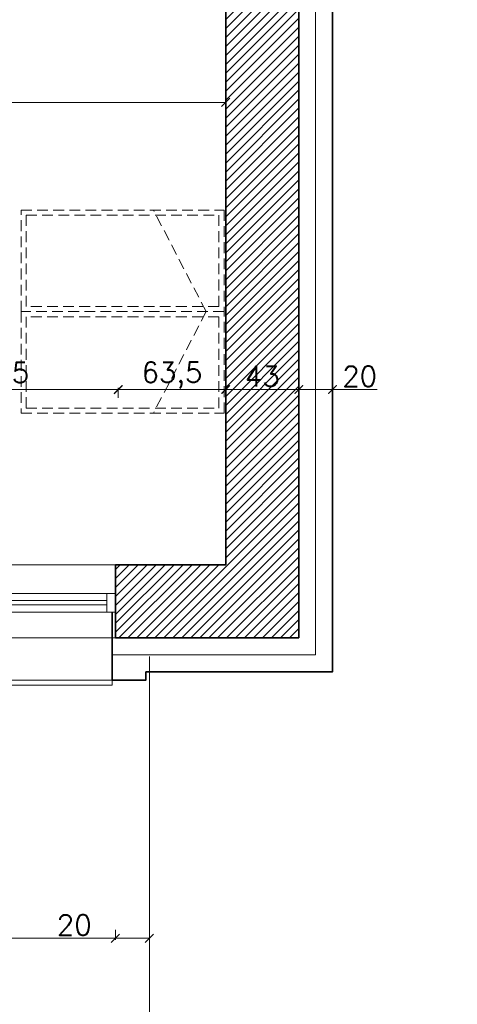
# Model space of a CAD drawing. Header units: millimetres. Extents: x -740 to 33545, y -26688 to 22494.
# Tile 144 of 256: x 11717 to 11976, y 9523 to 10105. Entities that reach past the tile are written whole.
import ezdxf
from ezdxf.lldxf.tags import DXFTag

# ---------------------------------------------------------------- set-up
doc = ezdxf.new("R2010")
doc.units = ezdxf.units.MM
doc.header["$MEASUREMENT"] = 0
doc.linetypes.add('DASHED2', pattern=[9.525, 6.35, -3.175])
doc.layers.get('Defpoints').update_dxf_attribs({"color": 252})
for name, color, linetype, lineweight in [('A_istniejące ściany', 252, 'Continuous', 35), ('A_izolacja', 252, 'Continuous', 9), ('A_l.przerywana', 252, 'ICAD_ISO03W100', 9), ('A_okna wymieniane', 252, 'Continuous', 15), ('A_wyposażenie', 252, 'Continuous', 9), ('A_ściany projektowane', 252, 'Continuous', 35), ('l.przerywana', 252, 'ICAD_ISO03W100', 5), ('l.widokowa', 252, 'Continuous', 15), ('l.wypełnien', 252, 'Continuous', 5), ('Nowe_820-G Rysunki Obrazki_Nr_pióra__1', 252, 'Continuous', 13), ('wymiarowanie', 252, 'Continuous', 9)]:
    doc.layers.add(name, color=color, linetype=linetype, lineweight=lineweight)
doc.styles.add('styl2', font='simplex.shx')
doc.linetypes.add('BATTING', pattern='A,0.00254,-2.54,[134,ltypeshp.shx,S=2.54,R=0,X=-2.54,Y=0],-5.08,[134,ltypeshp.shx,S=2.54,R=180,X=2.54,Y=0],-2.54', length=10.16254)
tags = doc.linetypes.add('ICAD_ISO03W100', pattern=[30, 12, -18]).pattern_tags.tags
tags[6:7] = [DXFTag(74, 4), DXFTag(75, 0), DXFTag(340, '0'), DXFTag(46, 1.0), DXFTag(50, 0.0), DXFTag(44, 0.0), DXFTag(45, 0.0)]
tags[4:5] = [DXFTag(74, 4), DXFTag(75, 0), DXFTag(340, '0'), DXFTag(46, 1.0), DXFTag(50, 0.0), DXFTag(44, 0.0), DXFTag(45, 0.0)]
doc.dimstyles.new('Skala 1-50', dxfattribs={"dimtxt": 12, "dimasz": 5, "dimexe": 1, "dimexo": 1, "dimgap": 1.5, "dimtad": 1, "dimdec": 1, "dimrnd": 0.5, "dimtxsty": 'styl2', "dimblk": 'ARCHTICK', "dimcen": 5, "dimadec": 0, "dimazin": 0, "dimtfac": 1, "dimtdec": 1, "dimtmove": 1, "dimatfit": 3, "dimldrblk": 'ARCHTICK', "dimfxl": 0, "dimlwd": -1, "dimlwe": -1, "dimarcsym": 0})

# ---------------------------------------------------------------- blocks, each defined once
blk = doc.blocks.new('_ArchTick')
at = {"color": 0, "linetype": 'ByBlock', "const_width": 0.15}
blk.add_lwpolyline([(-0.5, -0.5), (0.5, 0.5)], dxfattribs=at)
blk = doc.blocks.new('*D1186')
at = {"layer": 'Defpoints', "color": 0}
for p in [(11839.15, 10110.74), (10781.66, 10085.81), (11839.15, 10055.97)]:
    blk.add_point(p, dxfattribs=at)
at = {"layer": 'wymiarowanie', "color": 0}
for p, q in [((10781.66, 10060.97), (10781.66, 10054.97)), ((11839.15, 10060.97), (11839.15, 10054.97)), ((10781.66, 10055.97), (11839.15, 10055.97))]:
    blk.add_line(p, q, dxfattribs=at)
at = {"layer": 'wymiarowanie', "color": 0, "xscale": 5, "yscale": 5, "zscale": 5, "rotation": 180}
blk.add_blockref('_ArchTick', (10781.66, 10055.97), dxfattribs=at)
at = {"layer": 'wymiarowanie', "color": 0, "xscale": 5, "yscale": 5, "zscale": 5}
blk.add_blockref('_ArchTick', (11839.15, 10055.97), dxfattribs=at)
at = {"layer": 'wymiarowanie', "color": 0, "insert": (11310.4, 10064.32), "char_height": 12, "attachment_point": 5, "style": 'styl2'}
blk.add_mtext('1057,5', dxfattribs=at)
blk = doc.blocks.new('*D1899')
at = {"layer": 'Defpoints', "color": 0}
for p in [(11234.13, 9739.58), (11773.95, 9715.57), (11773.95, 9562.04)]:
    blk.add_point(p, dxfattribs=at)
at = {"layer": 'wymiarowanie', "color": 0}
for p, q in [((11234.13, 9567.04), (11234.13, 9561.04)), ((11773.95, 9567.04), (11773.95, 9561.04)), ((11234.13, 9562.04), (11773.95, 9562.04))]:
    blk.add_line(p, q, dxfattribs=at)
at = {"layer": 'wymiarowanie', "color": 0, "xscale": 5, "yscale": 5, "zscale": 5, "rotation": 180}
blk.add_blockref('_ArchTick', (11234.13, 9562.04), dxfattribs=at)
at = {"layer": 'wymiarowanie', "color": 0, "xscale": 5, "yscale": 5, "zscale": 5}
blk.add_blockref('_ArchTick', (11773.95, 9562.04), dxfattribs=at)
at = {"layer": 'wymiarowanie', "color": 0, "insert": (11504.04, 9569.84), "char_height": 12, "attachment_point": 5, "style": 'styl2'}
blk.add_mtext('540', dxfattribs=at)
blk = doc.blocks.new('*D1900')
at = {"layer": 'Defpoints', "color": 0}
for p in [(11773.95, 9715.57), (11794.02, 9714.58), (11794.02, 9562.04)]:
    blk.add_point(p, dxfattribs=at)
at = {"layer": 'wymiarowanie', "color": 0}
for p, q in [((11773.95, 9567.04), (11773.95, 9561.04)), ((11794.02, 9567.04), (11794.02, 9561.04)), ((11773.95, 9562.04), (11739.36, 9562.04)), ((11773.95, 9562.04), (11794.02, 9562.04))]:
    blk.add_line(p, q, dxfattribs=at)
at = {"layer": 'wymiarowanie', "color": 0, "xscale": 5, "yscale": 5, "zscale": 5, "rotation": 180}
blk.add_blockref('_ArchTick', (11773.95, 9562.04), dxfattribs=at)
at = {"layer": 'wymiarowanie', "color": 0, "xscale": 5, "yscale": 5, "zscale": 5}
blk.add_blockref('_ArchTick', (11794.02, 9562.04), dxfattribs=at)
at = {"layer": 'wymiarowanie', "color": 0, "insert": (11749.6, 9569.84), "char_height": 12, "attachment_point": 5, "style": 'styl2'}
blk.add_mtext('20', dxfattribs=at)
blk = doc.blocks.new('*D2127')
at = {"layer": 'Defpoints', "color": 0}
for p in [(11907.33, 10306.75), (11961.91, 9739.58), (12091.4, 9739.58)]:
    blk.add_point(p, dxfattribs=at)
at = {"layer": 'wymiarowanie', "color": 0}
for p, q in [((12086.4, 10306.75), (12092.4, 10306.75)), ((12091.4, 10306.75), (12091.4, 9739.58)), ((12086.4, 9739.58), (12092.4, 9739.58))]:
    blk.add_line(p, q, dxfattribs=at)
at = {"layer": 'wymiarowanie', "color": 0, "xscale": 5, "yscale": 5, "zscale": 5}
for p, rotation in [((12091.4, 10306.75), 90), ((12091.4, 9739.58), 270)]:
    blk.add_blockref('_ArchTick', p, dxfattribs=dict(at, rotation=rotation))
at = {"layer": 'wymiarowanie', "color": 0, "insert": (12083.6, 10023.17), "char_height": 12, "attachment_point": 5, "rotation": 90, "style": 'styl2'}
blk.add_mtext('567', dxfattribs=at)
blk = doc.blocks.new('*D2128')
at = {"layer": 'Defpoints', "color": 0}
for p in [(11961.91, 9739.58), (11959.84, 9719.58), (12091.4, 9719.58)]:
    blk.add_point(p, dxfattribs=at)
at = {"layer": 'wymiarowanie', "color": 0}
for p, q in [((12091.4, 9739.58), (12091.4, 9770.87)), ((12086.4, 9739.58), (12092.4, 9739.58)), ((12091.4, 9739.58), (12091.4, 9719.58)), ((12086.4, 9719.58), (12092.4, 9719.58))]:
    blk.add_line(p, q, dxfattribs=at)
at = {"layer": 'wymiarowanie', "color": 0, "xscale": 5, "yscale": 5, "zscale": 5}
for p, rotation in [((12091.4, 9739.58), 90), ((12091.4, 9719.58), 270)]:
    blk.add_blockref('_ArchTick', p, dxfattribs=dict(at, rotation=rotation))
at = {"layer": 'wymiarowanie', "color": 0, "insert": (12083.6, 9760.63), "char_height": 12, "attachment_point": 5, "rotation": 90, "style": 'styl2'}
blk.add_mtext('20', dxfattribs=at)
blk = doc.blocks.new('*D2164')
at = {"layer": 'Defpoints', "color": 0}
for p in [(11624.02, 9739.58), (11774.02, 9739.58), (11774.02, 9186.8)]:
    blk.add_point(p, dxfattribs=at)
at = {"layer": 'wymiarowanie', "color": 0}
for p, q in [((11624.02, 9191.8), (11624.02, 9185.8)), ((11624.02, 9186.8), (11774.02, 9186.8)), ((11774.02, 9191.8), (11774.02, 9185.8))]:
    blk.add_line(p, q, dxfattribs=at)
at = {"layer": 'wymiarowanie', "color": 0, "xscale": 5, "yscale": 5, "zscale": 5, "rotation": 180}
blk.add_blockref('_ArchTick', (11624.02, 9186.8), dxfattribs=at)
at = {"layer": 'wymiarowanie', "color": 0, "xscale": 5, "yscale": 5, "zscale": 5}
blk.add_blockref('_ArchTick', (11774.02, 9186.8), dxfattribs=at)
at = {"layer": 'wymiarowanie', "color": 0, "insert": (11699.02, 9194.6), "char_height": 12, "attachment_point": 5, "style": 'styl2'}
blk.add_mtext('150', dxfattribs=at)
blk = doc.blocks.new('*D2165')
at = {"layer": 'Defpoints', "color": 0}
for p in [(11774.02, 9739.58), (11794.02, 9719.58), (11794.02, 9186.8)]:
    blk.add_point(p, dxfattribs=at)
at = {"layer": 'wymiarowanie', "color": 0}
for p, q in [((11774.02, 9186.8), (11745.3, 9186.8)), ((11774.02, 9191.8), (11774.02, 9185.8)), ((11774.02, 9186.8), (11794.02, 9186.8)), ((11794.02, 9191.8), (11794.02, 9185.8))]:
    blk.add_line(p, q, dxfattribs=at)
at = {"layer": 'wymiarowanie', "color": 0, "xscale": 5, "yscale": 5, "zscale": 5, "rotation": 180}
blk.add_blockref('_ArchTick', (11774.02, 9186.8), dxfattribs=at)
at = {"layer": 'wymiarowanie', "color": 0, "xscale": 5, "yscale": 5, "zscale": 5}
blk.add_blockref('_ArchTick', (11794.02, 9186.8), dxfattribs=at)
at = {"layer": 'wymiarowanie', "color": 0, "insert": (11755.54, 9194.6), "char_height": 12, "attachment_point": 5, "style": 'styl2'}
blk.add_mtext('20', dxfattribs=at)
blk = doc.blocks.new('*D2166')
at = {"layer": 'Defpoints', "color": 0}
for p in [(11882.33, 9739.58), (11794.02, 9719.58), (11882.33, 9186.8)]:
    blk.add_point(p, dxfattribs=at)
at = {"layer": 'wymiarowanie', "color": 0}
for p, q in [((11794.02, 9191.8), (11794.02, 9185.8)), ((11794.02, 9186.8), (11882.33, 9186.8)), ((11882.33, 9191.8), (11882.33, 9185.8))]:
    blk.add_line(p, q, dxfattribs=at)
at = {"layer": 'wymiarowanie', "color": 0, "xscale": 5, "yscale": 5, "zscale": 5, "rotation": 180}
blk.add_blockref('_ArchTick', (11794.02, 9186.8), dxfattribs=at)
at = {"layer": 'wymiarowanie', "color": 0, "xscale": 5, "yscale": 5, "zscale": 5}
blk.add_blockref('_ArchTick', (11882.33, 9186.8), dxfattribs=at)
at = {"layer": 'wymiarowanie', "color": 0, "insert": (11838.17, 9195.15), "char_height": 12, "attachment_point": 5, "style": 'styl2'}
blk.add_mtext('88,5', dxfattribs=at)
blk = doc.blocks.new('*D2167')
at = {"layer": 'Defpoints', "color": 0}
for p in [(11882.33, 9739.58), (11902.33, 9719.58), (11902.33, 9186.8)]:
    blk.add_point(p, dxfattribs=at)
at = {"layer": 'wymiarowanie', "color": 0}
for p, q in [((11882.33, 9191.8), (11882.33, 9185.8)), ((11882.33, 9186.8), (11902.33, 9186.8)), ((11902.33, 9191.8), (11902.33, 9185.8)), ((11902.33, 9186.8), (11941.52, 9186.8))]:
    blk.add_line(p, q, dxfattribs=at)
at = {"layer": 'wymiarowanie', "color": 0, "xscale": 5, "yscale": 5, "zscale": 5, "rotation": 180}
blk.add_blockref('_ArchTick', (11882.33, 9186.8), dxfattribs=at)
at = {"layer": 'wymiarowanie', "color": 0, "xscale": 5, "yscale": 5, "zscale": 5}
blk.add_blockref('_ArchTick', (11902.33, 9186.8), dxfattribs=at)
at = {"layer": 'wymiarowanie', "color": 0, "insert": (11931.28, 9194.6), "char_height": 12, "attachment_point": 5, "style": 'styl2'}
blk.add_mtext('20', dxfattribs=at)
blk = doc.blocks.new('*D2789')
at = {"layer": 'Defpoints', "color": 0}
for p in [(11775.65, 9886.31), (11624.02, 9782.76), (11775.65, 9782.76)]:
    blk.add_point(p, dxfattribs=at)
at = {"layer": 'wymiarowanie', "color": 0}
for p, q in [((11624.02, 9881.31), (11624.02, 9887.31)), ((11624.02, 9886.31), (11775.65, 9886.31)), ((11775.65, 9881.31), (11775.65, 9887.31))]:
    blk.add_line(p, q, dxfattribs=at)
at = {"layer": 'wymiarowanie', "color": 0, "xscale": 5, "yscale": 5, "zscale": 5, "rotation": 180}
blk.add_blockref('_ArchTick', (11624.02, 9886.31), dxfattribs=at)
at = {"layer": 'wymiarowanie', "color": 0, "xscale": 5, "yscale": 5, "zscale": 5}
blk.add_blockref('_ArchTick', (11775.65, 9886.31), dxfattribs=at)
at = {"layer": 'wymiarowanie', "color": 0, "insert": (11699.83, 9894.51), "char_height": 12, "attachment_point": 5, "style": 'styl2'}
blk.add_mtext('151,5', dxfattribs=at)
blk = doc.blocks.new('*D2790')
at = {"layer": 'Defpoints', "color": 0}
for p in [(11839.15, 9886.31), (11775.65, 9782.76), (11839.15, 9782.76)]:
    blk.add_point(p, dxfattribs=at)
at = {"layer": 'wymiarowanie', "color": 0}
for p, q in [((11775.65, 9881.31), (11775.65, 9887.31)), ((11775.65, 9886.31), (11839.15, 9886.31)), ((11839.15, 9881.31), (11839.15, 9887.31))]:
    blk.add_line(p, q, dxfattribs=at)
at = {"layer": 'wymiarowanie', "color": 0, "xscale": 5, "yscale": 5, "zscale": 5, "rotation": 180}
blk.add_blockref('_ArchTick', (11775.65, 9886.31), dxfattribs=at)
at = {"layer": 'wymiarowanie', "color": 0, "xscale": 5, "yscale": 5, "zscale": 5}
blk.add_blockref('_ArchTick', (11839.15, 9886.31), dxfattribs=at)
at = {"layer": 'wymiarowanie', "color": 0, "insert": (11807.4, 9894.66), "char_height": 12, "attachment_point": 5, "style": 'styl2'}
blk.add_mtext('63,5', dxfattribs=at)
blk = doc.blocks.new('*D2791')
at = {"layer": 'Defpoints', "color": 0}
for p in [(11882.33, 9886.31), (11882.33, 9796.39), (11839.15, 9782.76)]:
    blk.add_point(p, dxfattribs=at)
at = {"layer": 'wymiarowanie', "color": 0}
for p, q in [((11839.15, 9881.31), (11839.15, 9887.31)), ((11839.15, 9886.31), (11882.33, 9886.31)), ((11882.33, 9881.31), (11882.33, 9887.31))]:
    blk.add_line(p, q, dxfattribs=at)
at = {"layer": 'wymiarowanie', "color": 0, "xscale": 5, "yscale": 5, "zscale": 5, "rotation": 180}
blk.add_blockref('_ArchTick', (11839.15, 9886.31), dxfattribs=at)
at = {"layer": 'wymiarowanie', "color": 0, "xscale": 5, "yscale": 5, "zscale": 5}
blk.add_blockref('_ArchTick', (11882.33, 9886.31), dxfattribs=at)
at = {"layer": 'wymiarowanie', "color": 0, "insert": (11860.74, 9894.11), "char_height": 12, "attachment_point": 5, "style": 'styl2'}
blk.add_mtext('43', dxfattribs=at)
blk = doc.blocks.new('*D2792')
at = {"layer": 'Defpoints', "color": 0}
for p in [(11902.33, 9886.31), (11882.33, 9796.39), (11902.33, 9794.06)]:
    blk.add_point(p, dxfattribs=at)
at = {"layer": 'wymiarowanie', "color": 0}
for p, q in [((11882.33, 9881.31), (11882.33, 9887.31)), ((11882.33, 9886.31), (11902.33, 9886.31)), ((11902.33, 9881.31), (11902.33, 9887.31)), ((11902.33, 9886.31), (11928.62, 9886.31))]:
    blk.add_line(p, q, dxfattribs=at)
at = {"layer": 'wymiarowanie', "color": 0, "xscale": 5, "yscale": 5, "zscale": 5, "rotation": 180}
blk.add_blockref('_ArchTick', (11882.33, 9886.31), dxfattribs=at)
at = {"layer": 'wymiarowanie', "color": 0, "xscale": 5, "yscale": 5, "zscale": 5}
blk.add_blockref('_ArchTick', (11902.33, 9886.31), dxfattribs=at)
at = {"layer": 'wymiarowanie', "color": 0, "insert": (11918.38, 9894.11), "char_height": 12, "attachment_point": 5, "style": 'styl2'}
blk.add_mtext('20', dxfattribs=at)

msp = doc.modelspace()

# ---------------------------------------------------------------- hatches: boundary and pattern name
at = {"layer": 'l.wypełnien'}
h = msp.add_hatch(dxfattribs=at)
h.set_pattern_fill('ANSI31', color=256, scale=30, style=0)
h.paths.add_polyline_path([(11391.26, 10402.52), (11391.26, 10359.34), (11839.15, 10359.34), (11839.15, 9782.76), (11774.02, 9782.76), (11774.02, 9765.83), (11774.02, 9754.82), (11774.02, 9739.58), (11839.15, 9739.58), (11882.33, 9739.58), (11882.33, 10522.75), (11866.24, 10522.75), (11854.39, 10522.75), (11839.15, 10522.75), (11839.15, 10402.52), (11426.82, 10402.52), (11426.82, 10552.38), (11401.42, 10552.38), (11401.42, 10402.52)])
h.paths.add_polyline_path([(11391.26, 10834.32), (11391.26, 10791.99), (11401.42, 10791.99), (11401.42, 10654.38), (11426.82, 10654.38), (11426.82, 10791.99), (11839.15, 10791.99), (11839.15, 10677.69), (11854.39, 10677.69), (11866.24, 10677.69), (11882.33, 10677.69), (11882.33, 11331.32), (11882.33, 11374.5), (11799.42, 11374.5), (11799.42, 11331.32), (11839.15, 11331.32), (11839.15, 10994.32), (11839.15, 10834.32), (11699.45, 10834.32), (11685.18, 10834.32), (11640.68, 10834.32), (11401.42, 10834.32)])
h.paths.add_polyline_path([(11477.62, 10806.38), (11477.62, 10819.93), (11497.94, 10819.93), (11497.94, 10806.38)], flags=16)
h.paths.add_polyline_path([(11438.67, 10819.93), (11438.67, 10806.38), (11457.3, 10806.38), (11457.3, 10819.93)], flags=16)
h.paths.add_polyline_path([(11429.29, 9739.58), (11429.29, 9782.76), (11384.13, 9782.76), (11384.13, 9739.58)])
h.paths.add_polyline_path([(11624.02, 9739.58), (11624.02, 9782.76), (11579.29, 9782.76), (11579.29, 9739.58)])

# ---------------------------------------------------------------- linework, layer by layer
at = {"layer": 'A_istniejące ściany'}
for points in [[(11882.33, 9739.58), (11882.33, 10522.75)], [(11839.15, 10359.34), (11839.15, 9782.76)], [(11839.15, 9782.76), (11839.15, 10359.34)], [(11839.15, 9782.76), (11774.02, 9782.76)], [(11774.02, 9782.76), (11774.02, 9739.58)], [(11791.73, 9782.76), (11781.57, 9782.76)], [(11791.73, 9782.76), (11801.89, 9782.76)], [(11774.02, 9739.58), (11774.02, 9754.82)], [(11774.02, 9739.58), (11839.15, 9739.58)], [(11839.15, 9739.58), (11882.33, 9739.58)]]:
    msp.add_lwpolyline(points, dxfattribs=at)
at = {"layer": 'A_izolacja', "lineweight": 35}
msp.add_line((11772.02, 9754.82), (11772.02, 9719.58), dxfattribs=at)
at = {"layer": 'A_izolacja', "linetype": 'BATTING', "ltscale": 0.1}
msp.add_lwpolyline([(11772.02, 9729.58), (11892.33, 9729.58), (11892.33, 10522.75)], dxfattribs=at)
at = {"layer": 'A_izolacja', "lineweight": 35}
for points in [[(11792.02, 9719.58), (11902.33, 9719.58), (11902.33, 10306.75)], [(11772.02, 9719.58), (11772.02, 9717.58), (11772.02, 9714.58), (11792.02, 9714.58), (11792.02, 9719.58)]]:
    msp.add_lwpolyline(points, dxfattribs=at)
at = {"layer": 'A_l.przerywana', "ltscale": 0.3}
msp.add_lwpolyline([(11776.07, 9739.58), (11622.82, 9739.58)], dxfattribs=at)
at = {"layer": 'A_okna wymieniane'}
for points in [[(11701.56, 9765.83), (11770.99, 9765.83)], [(11774.02, 9765.83), (11768.94, 9765.83)], [(11768.94, 9765.83), (11768.94, 9754.82)], [(11774.02, 9754.82), (11774.02, 9765.83)], [(11768.94, 9761.6), (11701.56, 9761.6)], [(11701.56, 9759.06), (11768.94, 9759.06)], [(11768.94, 9759.06), (11768.94, 9761.6)], [(11770.99, 9754.82), (11701.56, 9754.82)], [(11768.94, 9754.82), (11774.02, 9754.82)]]:
    msp.add_lwpolyline(points, dxfattribs=at)
at = {"layer": 'A_wyposażenie', "linetype": 'DASHED2'}
for q in [(11796.39, 9992.34), (11796.39, 9992.34), (11796.39, 9872.34), (11796.39, 9872.34)]:
    msp.add_line((11827.62, 9932.34), q, dxfattribs=at)
for points in [[(11838.15, 9992.34), (11838.15, 9932.34), (11718.15, 9932.34), (11718.15, 9992.34)], [(11838.15, 9992.34), (11838.15, 9932.34), (11718.15, 9932.34), (11718.15, 9992.34)], [(11835.15, 9989.34), (11835.15, 9935.34), (11721.15, 9935.34), (11721.15, 9989.34)], [(11835.15, 9989.34), (11835.15, 9935.34), (11721.15, 9935.34), (11721.15, 9989.34)], [(11838.15, 9872.34), (11838.15, 9932.34), (11718.15, 9932.34), (11718.15, 9872.34)], [(11838.15, 9872.34), (11838.15, 9932.34), (11718.15, 9932.34), (11718.15, 9872.34)], [(11835.15, 9875.34), (11835.15, 9929.34), (11721.15, 9929.34), (11721.15, 9875.34)], [(11835.15, 9875.34), (11835.15, 9929.34), (11721.15, 9929.34), (11721.15, 9875.34)]]:
    msp.add_lwpolyline(points, close=True, dxfattribs=at)
at = {"layer": 'A_ściany projektowane'}
msp.add_line((11774.02, 9754.82), (11774.02, 9739.58), dxfattribs=at)
at = {"layer": 'l.przerywana', "ltscale": 0.3}
msp.add_line((11236.13, 9714.58), (11772.02, 9714.58), dxfattribs=at)
at = {"layer": 'l.widokowa'}
msp.add_lwpolyline([(11236.13, 9714.58), (11236.13, 9711.58), (11772.02, 9711.58), (11772.02, 9714.58)], dxfattribs=at)
at = {"layer": 'Nowe_820-G Rysunki Obrazki_Nr_pióra__1', "linetype": 'Continuous', "lineweight": 13}
for points in [[(11839.15, 9917.38), (11839.15, 9927.54)], [(11839.15, 9917.38), (11839.15, 9907.22)], [(11213.46, 9782.76), (11774.02, 9782.76)], [(11622.4, 9782.76), (11775.65, 9782.76)]]:
    msp.add_lwpolyline(points, dxfattribs=at)
at = {"layer": 'wymiarowanie', "linetype": 'ICAD_ISO03W100', "ltscale": 0.2}
msp.add_line((11794.02, 9728.58), (11794.02, 9191.8), dxfattribs=at)

# ---------------------------------------------------------------- dimensions: what is measured, and where the dimension line sits
at = {"layer": 'wymiarowanie'}
dim = msp.add_linear_dim(base=(12091.4, 9739.58), p1=(11907.33, 10306.75), p2=(11961.91, 9739.58), angle=90, dimstyle='Skala 1-50', dxfattribs=at)
dim.commit()
dim.dimension.update_dxf_attribs({"geometry": '*D2127', "text_midpoint": (12083.6, 10023.17)})
for base, p1, p2, picture, middle in [((11839.15, 10055.97), (10781.66, 10085.81), (11839.15, 10110.74), '*D1186', (11310.4, 10064.32)), ((11775.65, 9886.31), (11624.02, 9782.76), (11775.65, 9782.76), '*D2789', (11699.83, 9894.51)), ((11839.15, 9886.31), (11775.65, 9782.76), (11839.15, 9782.76), '*D2790', (11807.4, 9894.66)), ((11882.33, 9886.31), (11839.15, 9782.76), (11882.33, 9796.39), '*D2791', (11860.74, 9894.11)), ((11773.95, 9562.04), (11234.13, 9739.58), (11773.95, 9715.57), '*D1899', (11504.04, 9569.84)), ((11774.02, 9186.8), (11624.02, 9739.58), (11774.02, 9739.58), '*D2164', (11699.02, 9194.6)), ((11882.33, 9186.8), (11794.02, 9719.58), (11882.33, 9739.58), '*D2166', (11838.17, 9195.15))]:
    dim = msp.add_linear_dim(base=base, p1=p1, p2=p2, dimstyle='Skala 1-50', dxfattribs=at)
    dim.commit()
    dim.dimension.update_dxf_attribs({"geometry": picture, "text_midpoint": middle})
for base, p1, p2, picture, middle in [((11902.33, 9886.31), (11882.33, 9796.39), (11902.33, 9794.06), '*D2792', (11918.38, 9886.36)), ((11794.02, 9186.8), (11774.02, 9739.58), (11794.02, 9719.58), '*D2165', (11755.54, 9186.8)), ((11902.33, 9186.8), (11882.33, 9739.58), (11902.33, 9719.58), '*D2167', (11931.28, 9186.25)), ((11794.02, 9562.04), (11773.95, 9715.57), (11794.02, 9714.58), '*D1900', (11749.6, 9562.04))]:
    dim = msp.add_linear_dim(base=base, p1=p1, p2=p2, dimstyle='Skala 1-50', dxfattribs=at)
    dim.commit()
    dim.dimension.update_dxf_attribs({"geometry": picture, "text_midpoint": middle, "dimtype": 160})
dim = msp.add_linear_dim(base=(12091.4, 9719.58), p1=(11961.91, 9739.58), p2=(11959.84, 9719.58), angle=90, dimstyle='Skala 1-50', dxfattribs=at)
dim.commit()
dim.dimension.update_dxf_attribs({"geometry": '*D2128', "text_midpoint": (12091.4, 9760.63), "dimtype": 160})

doc.saveas('drawing.dxf')
